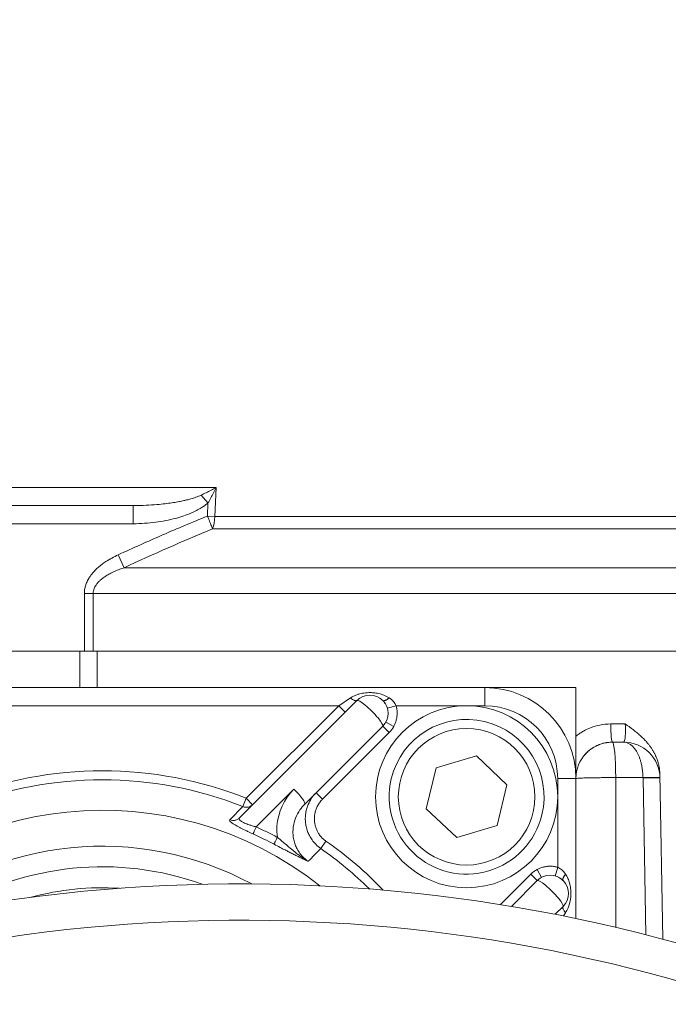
# Model space of a CAD drawing. Header units: millimetres. Extents: x -104 to 382, y -287 to 234.
# Tile 36 of 46: x -43 to -7, y 62 to 116. Entities that reach past the tile are written whole.
import ezdxf

# ---------------------------------------------------------------- set-up
doc = ezdxf.new("R2010")
doc.units = ezdxf.units.MM
doc.linetypes.add('K5LT_BASIC', pattern=[0])
doc.linetypes.add('K5LT_THIN', pattern=[0])
doc.styles.add('KDIMTEXTSTYLE', font='GOST_AU.SHX', dxfattribs={"width": 0.96, "oblique": 15, "height": 5})
doc.dimstyles.new('KDIMSTYLE (1.00)', dxfattribs={"dimtxt": 5, "dimasz": 1, "dimexe": 2, "dimexo": 0, "dimgap": 1, "dimtad": 1, "dimtxsty": 'KDIMTEXTSTYLE', "dimsah": 1, "dimcen": 0, "dimdle": 1, "dimadec": 0, "dimazin": 0, "dimtfac": 0.667, "dimtmove": 0, "dimatfit": 3, "dimfxl": 1, "dimtvp": 1, "dimtolj": 1, "dimtzin": 0, "dimarcsym": 0})

# ---------------------------------------------------------------- blocks, each defined once
blk = doc.blocks.new('KDIMARROW_01')
blk.add_hatch(color=0).paths.add_polyline_path([(0, 0), (-5, 0.658), (-4.5, 0), (-5, -0.658)])
at = {"color": 0, "linetype": 'K5LT_THIN', "lineweight": 18}
for p, q in [((-4.5, 0), (-5, 0.658)), ((-5, 0.658), (0, 0)), ((0, 0), (-5, -0.658)), ((-5, -0.658), (-4.5, 0)), ((0, 0), (-1, 0))]:
    blk.add_line(p, q, dxfattribs=at)

msp = doc.modelspace()

# ---------------------------------------------------------------- linework, layer by layer
at = {"color": 7, "linetype": 'K5LT_THIN', "lineweight": 18}
for p, q in [((-31.758, 90.483), (-45.138, 90.483)), ((-31.825, 88.904), (-31.758, 90.483)), ((-32.577, 90.073), (-32.2, 89.645)), ((-36.298, 89.5), (-36.298, 88.5)), ((-32.2, 89.645), (-32.231, 88.921)), ((-31.825, 88.904), (-32.231, 88.921)), ((23.825, 88.904), (-31.825, 88.904)), ((-54.54, 88.5), (-36.298, 88.5)), ((-31.944, 88.214), (23.944, 88.214)), ((-37.126, 86.793), (-36.799, 86.086)), ((28.799, 86.086), (-36.799, 86.086)), ((-38.986, 84.672), (-38.986, 81.5)), ((-38.986, 84.672), (-38.503, 84.672)), ((-38.503, 84.672), (30.503, 84.672)), ((-38.503, 81.5), (-38.503, 84.672)), ((-57.852, 81.5), (-39.242, 81.5)), ((-39.242, 81.5), (-39.242, 79.5)), ((-38.283, 79.5), (-38.283, 81.5)), ((-38.283, 81.5), (30.283, 81.5)), ((-17, 78.5), (-17, 79.5)), ((-50.979, 78.5), (-25.021, 78.5)), ((-25.021, 78.5), (-30.101, 73.42)), ((-24.374, 78.931), (-25.021, 78.5)), ((-25.021, 78.5), (-24.667, 78.146)), ((-21.872, 78.5), (-22.353, 78.362)), ((-21.872, 78.5), (-18, 78.5)), ((-18, 78.5), (-17, 78.5)), ((-22.607, 77.379), (-22.253, 77.025)), ((-22.436, 77.607), (-21.997, 77.368)), ((-9.29, 77.5), (-10.085, 77.5)), ((-25.912, 73.366), (-22.253, 77.025)), ((-13, 74.5), (-12, 74.5)), ((-13, 74.5), (-13, 73.5)), ((-9.814, 74.552), (-8.317, 74.552)), ((-9.814, 66.326), (-9.814, 74.552)), ((-8.317, 74.552), (-8.317, 74.544)), ((-8.317, 74.544), (-8.169, 65.923)), ((-29.556, 71.844), (-27.481, 73.918)), ((-26.265, 73.72), (-25.912, 73.366)), ((-30.101, 73.42), (-30.283, 72.961)), ((-30.101, 73.42), (-29.747, 73.066)), ((-13, 73.5), (-13, 69.628)), ((-30.283, 72.961), (-30.999, 72.232)), ((-26.009, 70.66), (-25.726, 71.065)), ((-14.475, 69.247), (-16.144, 67.578)), ((-14.475, 69.247), (-14.121, 68.893)), ((-14.132, 69.503), (-13.893, 69.064)), ((-13.138, 69.147), (-13, 69.628)), ((-12.685, 66.952), (-12.569, 67.126))]:
    msp.add_line(p, q, dxfattribs=at)
at = {"color": 150, "linetype": 'K5LT_BASIC', "lineweight": 20, "true_color": 0x0080ff}
for p, q in [((-36.298, 89.5), (-51.711, 89.5)), ((-38.283, 81.5), (-39.242, 81.5)), ((-17, 79.5), (-59, 79.5)), ((-12, 79.5), (-17, 79.5)), ((-12, 74.5), (-12, 79.5)), ((-24.021, 78.793), (-30.472, 72.341)), ((-22.602, 78.788), (-22.607, 78.793)), ((-26.885, 73.1), (-22.607, 77.379)), ((-10, 76.5), (-9.386, 76.5)), ((-19.678, 75.087), (-17.465, 75.746)), ((-17.465, 75.746), (-15.787, 74.16)), ((-20.213, 72.84), (-19.678, 75.087)), ((-7.232, 65.678), (-7.39, 74.753)), ((-15.787, 74.16), (-16.322, 71.913)), ((-12, 66.812), (-12, 74.5)), ((-18.535, 71.254), (-20.213, 72.84)), ((-16.322, 71.913), (-18.535, 71.254)), ((-14.121, 68.893), (-15.537, 67.478)), ((-12.707, 68.893), (-12.712, 68.898)), ((-13.143, 67.043), (-12.707, 67.479))]:
    msp.add_line(p, q, dxfattribs=at)
msp.add_circle((-18, 73.5), 5, dxfattribs=at)
at = {"color": 7, "linetype": 'K5LT_THIN', "lineweight": 18}
msp.add_circle((-18, 73.5), 3.75, dxfattribs=at)
at = {"color": 150, "linetype": 'K5LT_BASIC', "lineweight": 20, "true_color": 0x0080ff}
for centre, radius, start, end in [((-23.314, 78.086), 1, 315, 135), ((-17, 74.5), 5, 0, 90), ((-18, 73.5), 4.25, 346.5965, 166.5965), ((-10, 74.5), 2, 93.3529, 180), ((-10, 74.5), 2, 90, 93.3529), ((-9.386, 74.5), 2, 1, 90), ((-18, 73.5), 4.25, 166.5965, 346.5965), ((-38, 53.5), 16.155, 70.1349, 121.4346), ((-30.424, -21.282), 90, 65.62914, 112.29364), ((-13.414, 68.186), 1, 315, 135), ((-38, 53.5), 15, 86.4664, 105.1032)]:
    msp.add_arc(centre, radius, start, end, dxfattribs=at)
at = {"color": 7, "linetype": 'K5LT_THIN', "lineweight": 18}
for centre, radius, start, end in [((-17, 74.5), 4, 0, 90), ((-23.314, 78.086), 1.5, 315, 331.406), ((-38, 53.5), 21.429, 68.3695, 111.6305), ((-38, 53.5), 20.935, 68.3695, 111.6305), ((-38, 53.5), 19.261, 51.6814, 139.8881), ((-38, 53.5), 21.429, 43.9586, 55.0545), ((-38, 53.5), 17.284, 61.68, 129.8896), ((-38, 53.5), 20.935, 45.5238, 55.0545), ((-13.414, 68.186), 1.5, 118.594, 135), ((-30.424, -21.282), 88, 65.62914, 112.29364)]:
    msp.add_arc(centre, radius, start, end, dxfattribs=at)
for centre, major_axis, ratio, start_param, end_param in [((-32.231, 88.921), (0, -1), 0.406246, 0.785398, 1.553343), ((-23.314, 78.086), (0.707, -0.707), 0.156434, 0, 3.141593), ((-10, 77.5), (0, -1), 0.085106, 4.712389, 6.283185), ((-10, 74.5), (0, 2), 0.092784, 4.738569, 6.283185), ((-27.592, 73.808), (-0.707, 0.707), 0.156434, 3.141593, 4.712389), ((-13.414, 68.186), (0.707, -0.707), 0.156434, 0, 3.141593)]:
    msp.add_ellipse(centre, major_axis=major_axis, ratio=ratio, start_param=start_param, end_param=end_param, dxfattribs=at)
for points in [[(-31.758, 90.483), (-31.846, 90.436), (-32.026, 90.343), (-32.3, 90.206), (-32.485, 90.116), (-32.577, 90.073)], [(-32.2, 89.645), (-32.148, 89.735), (-32.046, 89.918), (-31.898, 90.199), (-31.804, 90.388), (-31.758, 90.483)], [(-32.231, 88.921), (-33.053, 88.581), (-34.698, 87.9), (-36.317, 87.162), (-37.126, 86.793)], [(-36.799, 86.086), (-35.197, 86.833), (-33.579, 87.544), (-31.944, 88.214)], [(-21.872, 78.5), (-21.943, 78.664), (-22.077, 78.814), (-22.248, 78.928)], [(-29.708, 71.45), (-29.322, 71.276), (-28.943, 71.09), (-28.569, 70.891)], [(-28.389, 71.27), (-28.581, 71.371), (-28.965, 71.571), (-29.359, 71.753), (-29.556, 71.844)], [(-26.694, 69.953), (-26.466, 70.189), (-26.237, 70.425), (-26.009, 70.66)], [(-12.572, 69.252), (-12.686, 69.423), (-12.836, 69.557), (-13, 69.628)]]:
    msp.add_open_spline(points, degree=3, dxfattribs=at)
for points, knots in [([(-32.577, 90.073), (-32.668, 90.029), (-32.848, 89.956), (-33.119, 89.871), (-33.362, 89.808), (-33.604, 89.754), (-33.873, 89.701), (-34.192, 89.648), (-34.573, 89.597), (-35.042, 89.549), (-35.629, 89.51), (-36.062, 89.5), (-36.298, 89.5)], [0, 0, 0, 0, 0.091008, 0.169564, 0.235667, 0.29341, 0.366381, 0.45192, 0.545933, 0.665069, 0.816425, 1, 1, 1, 1]), ([(-36.298, 88.5), (-35.886, 88.513), (-35.473, 88.526), (-34.697, 88.63), (-34.327, 88.698), (-33.677, 88.879), (-33.386, 88.971), (-32.925, 89.175), (-32.739, 89.264), (-32.452, 89.447), (-32.338, 89.527), (-32.222, 89.626), (-32.211, 89.636), (-32.2, 89.645)], [0, 0, 0, 0, 0.285222, 0.285222, 0.543648, 0.543648, 0.752826, 0.752826, 0.893695, 0.893695, 0.989959, 0.989959, 1, 1, 1, 1]), ([(-32.231, 88.921), (-32.206, 88.859), (-32.158, 88.742), (-32.094, 88.583), (-32.038, 88.445), (-31.987, 88.322), (-31.958, 88.248), (-31.944, 88.214)], [0, 0, 0, 0, 0.231733, 0.436254, 0.615749, 0.803664, 1, 1, 1, 1]), ([(-37.126, 86.793), (-37.36, 86.678), (-37.593, 86.562), (-37.947, 86.325), (-38.085, 86.225), (-38.322, 86.017), (-38.43, 85.913), (-38.594, 85.719), (-38.659, 85.633), (-38.76, 85.47), (-38.802, 85.395), (-38.87, 85.245), (-38.899, 85.17), (-38.942, 85.025), (-38.958, 84.955), (-38.979, 84.821), (-38.985, 84.756), (-38.986, 84.685), (-38.986, 84.678), (-38.986, 84.672)], [0, 0, 0, 0, 0.261922, 0.261922, 0.431429, 0.431429, 0.58066, 0.58066, 0.688562, 0.688562, 0.774899, 0.774899, 0.855249, 0.855249, 0.927718, 0.927718, 0.993171, 0.993171, 1, 1, 1, 1]), ([(-38.503, 84.672), (-38.503, 84.763), (-38.469, 84.922), (-38.362, 85.122), (-38.242, 85.274), (-38.108, 85.406), (-37.953, 85.53), (-37.78, 85.646), (-37.573, 85.766), (-37.327, 85.886), (-37.059, 85.995), (-36.881, 86.058), (-36.799, 86.086)], [0, 0, 0, 0, 0.138806, 0.243512, 0.322837, 0.404013, 0.492549, 0.57559, 0.66251, 0.782857, 0.901077, 1, 1, 1, 1]), ([(-22.253, 78.931), (-22.299, 78.962), (-22.39, 79.015), (-22.534, 79.081), (-22.678, 79.132), (-22.826, 79.171), (-22.969, 79.199), (-23.103, 79.215), (-23.237, 79.224), (-23.386, 79.224), (-23.552, 79.213), (-23.718, 79.189), (-23.879, 79.153), (-24.043, 79.102), (-24.212, 79.029), (-24.321, 78.966), (-24.374, 78.931)], [0, 0, 0, 0, 0.084522, 0.157313, 0.228493, 0.295163, 0.359918, 0.415383, 0.464459, 0.525973, 0.598043, 0.669276, 0.736525, 0.812281, 0.902287, 1, 1, 1, 1]), ([(-24.374, 78.931), (-24.336, 78.9), (-24.269, 78.851), (-24.184, 78.805), (-24.118, 78.78), (-24.06, 78.772), (-24.032, 78.782), (-24.021, 78.793)], [0, 0, 0, 0, 0.243342, 0.432873, 0.590472, 0.773217, 1, 1, 1, 1]), ([(-21.997, 77.368), (-21.969, 77.424), (-21.94, 77.48), (-21.894, 77.599), (-21.875, 77.663), (-21.843, 77.793), (-21.831, 77.861), (-21.817, 77.997), (-21.814, 78.066), (-21.818, 78.203), (-21.824, 78.271), (-21.845, 78.393), (-21.858, 78.446), (-21.872, 78.5)], [0, 0, 0, 0, 0.161355, 0.161355, 0.330537, 0.330537, 0.505467, 0.505467, 0.682468, 0.682468, 0.857075, 0.857075, 1, 1, 1, 1]), ([(-10.085, 77.5), (-10.288, 77.5), (-10.667, 77.461), (-11.168, 77.314), (-11.529, 77.146), (-11.76, 77.006), (-11.881, 76.921), (-11.94, 76.877), (-11.964, 76.859), (-11.976, 76.849), (-11.985, 76.842), (-11.993, 76.837), (-11.998, 76.833), (-12, 76.831)], [0, 0, 0, 0, 0.296225, 0.550151, 0.752869, 0.872262, 0.942581, 0.968503, 0.979746, 0.985794, 0.9908, 0.996014, 1, 1, 1, 1]), ([(-9.29, 77.5), (-9.287, 77.433), (-9.282, 77.3), (-9.281, 77.107), (-9.285, 76.936), (-9.296, 76.775), (-9.315, 76.636), (-9.345, 76.528), (-9.371, 76.5), (-9.386, 76.5)], [0, 0, 0, 0, 0.129412, 0.252932, 0.384774, 0.498404, 0.651923, 0.810277, 1, 1, 1, 1]), ([(-9.386, 76.5), (-9.329, 76.5), (-9.222, 76.484), (-9.07, 76.419), (-8.931, 76.32), (-8.801, 76.186), (-8.69, 76.03), (-8.603, 75.872), (-8.532, 75.715), (-8.473, 75.554), (-8.419, 75.366), (-8.371, 75.149), (-8.332, 74.872), (-8.319, 74.666), (-8.317, 74.552)], [0, 0, 0, 0, 0.117676, 0.21928, 0.316879, 0.417535, 0.509966, 0.581257, 0.640416, 0.704203, 0.761342, 0.83134, 0.90685, 1, 1, 1, 1]), ([(-9.814, 74.552), (-9.92, 74.553), (-10.131, 74.553), (-10.443, 74.551), (-10.745, 74.549), (-11.02, 74.545), (-11.248, 74.541), (-11.43, 74.537), (-11.582, 74.532), (-11.726, 74.527), (-11.857, 74.52), (-11.949, 74.513), (-11.992, 74.506), (-12, 74.502), (-12, 74.5)], [0, 0, 0, 0, 0.095315, 0.189839, 0.284626, 0.380306, 0.466453, 0.534286, 0.600064, 0.673842, 0.762059, 0.863529, 0.942413, 1, 1, 1, 1]), ([(-7.387, 74.552), (-7.387, 74.554), (-7.404, 74.557), (-7.467, 74.56), (-7.546, 74.562), (-7.633, 74.562), (-7.74, 74.562), (-7.875, 74.561), (-8.032, 74.558), (-8.184, 74.555), (-8.278, 74.553), (-8.317, 74.552)], [0, 0, 0, 0, 0.155395, 0.287329, 0.387501, 0.479373, 0.571355, 0.686262, 0.811075, 0.920493, 1, 1, 1, 1]), ([(-7.386, 74.535), (-7.386, 74.537), (-7.404, 74.54), (-7.467, 74.544), (-7.546, 74.546), (-7.632, 74.547), (-7.74, 74.548), (-7.876, 74.548), (-8.033, 74.547), (-8.184, 74.546), (-8.278, 74.544), (-8.317, 74.544)], [0, 0, 0, 0, 0.155439, 0.287399, 0.38759, 0.479489, 0.571851, 0.687245, 0.81214, 0.92115, 1, 1, 1, 1]), ([(-27.481, 73.918), (-28.015, 73.385), (-28.451, 72.45), (-28.417, 71.475), (-28.389, 71.27)], [0, 0, 0, 0, 0.7872872, 0.9999976, 0.9999976, 0.9999976, 0.9999976]), ([(-26.265, 73.72), (-26.375, 73.61), (-26.556, 73.379), (-26.735, 73.009), (-26.825, 72.681), (-26.86, 72.392), (-26.855, 72.126), (-26.815, 71.858), (-26.739, 71.602), (-26.63, 71.357), (-26.482, 71.116), (-26.278, 70.874), (-26.106, 70.728), (-26.009, 70.66)], [0, 0, 0, 0, 0.134674, 0.251421, 0.350239, 0.424969, 0.500882, 0.577977, 0.656162, 0.729098, 0.807339, 0.897975, 1, 1, 1, 1]), ([(-29.747, 73.066), (-29.775, 73.039), (-29.833, 72.994), (-29.928, 72.948), (-30.025, 72.925), (-30.12, 72.921), (-30.207, 72.934), (-30.26, 72.951), (-30.283, 72.961)], [0, 0, 0, 0, 0.202088, 0.379339, 0.547783, 0.715041, 0.871123, 1, 1, 1, 1]), ([(-26.694, 69.953), (-26.799, 70.023), (-26.982, 70.177), (-27.193, 70.434), (-27.339, 70.685), (-27.443, 70.941), (-27.511, 71.212), (-27.542, 71.521), (-27.521, 71.899), (-27.404, 72.338), (-27.18, 72.763), (-26.983, 73.002), (-26.885, 73.1)], [0, 0, 0, 0, 0.106156, 0.199543, 0.277123, 0.348627, 0.429945, 0.510021, 0.606053, 0.744019, 0.88431, 1, 1, 1, 1]), ([(-25.726, 71.065), (-25.776, 71.103), (-25.826, 71.141), (-25.92, 71.226), (-25.966, 71.273), (-26.049, 71.372), (-26.088, 71.425), (-26.156, 71.53), (-26.185, 71.582), (-26.238, 71.693), (-26.262, 71.752), (-26.303, 71.874), (-26.32, 71.938), (-26.345, 72.066), (-26.353, 72.132), (-26.361, 72.262), (-26.36, 72.328), (-26.351, 72.455), (-26.343, 72.517), (-26.317, 72.645), (-26.299, 72.711), (-26.255, 72.841), (-26.228, 72.905), (-26.166, 73.029), (-26.131, 73.09), (-26.054, 73.203), (-26.012, 73.258), (-25.949, 73.328), (-25.93, 73.347), (-25.912, 73.366)], [0, 0, 0, 0, 0.072109, 0.072109, 0.146042, 0.146042, 0.220707, 0.220707, 0.288571, 0.288571, 0.361299, 0.361299, 0.435756, 0.435756, 0.510716, 0.510716, 0.584802, 0.584802, 0.65607, 0.65607, 0.733296, 0.733296, 0.812326, 0.812326, 0.891576, 0.891576, 0.969337, 0.969337, 1, 1, 1, 1]), ([(-30.999, 72.232), (-31.014, 72.216), (-31.01, 72.176), (-30.933, 72.097), (-30.829, 72.022), (-30.721, 71.955), (-30.598, 71.885), (-30.465, 71.814), (-30.319, 71.739), (-30.16, 71.661), (-29.992, 71.581), (-29.838, 71.51), (-29.746, 71.468), (-29.708, 71.45)], [0, 0, 0, 0, 0.165002, 0.301386, 0.391799, 0.475253, 0.551081, 0.630738, 0.703832, 0.781715, 0.870281, 0.946605, 1, 1, 1, 1]), ([(-30.999, 72.232), (-30.955, 72.215), (-30.871, 72.196), (-30.757, 72.199), (-30.665, 72.22), (-30.589, 72.253), (-30.525, 72.294), (-30.488, 72.325), (-30.472, 72.341)], [0, 0, 0, 0, 0.247639, 0.446354, 0.596146, 0.745651, 0.880269, 1, 1, 1, 1]), ([(-29.556, 71.844), (-29.628, 71.864), (-29.758, 71.902), (-29.929, 71.957), (-30.07, 72.008), (-30.191, 72.057), (-30.291, 72.103), (-30.372, 72.148), (-30.448, 72.202), (-30.504, 72.271), (-30.495, 72.318), (-30.472, 72.341)], [0, 0, 0, 0, 0.130884, 0.235447, 0.326693, 0.417415, 0.504194, 0.580731, 0.668347, 0.810339, 1, 1, 1, 1]), ([(-29.708, 71.45), (-29.707, 71.457), (-29.702, 71.48), (-29.683, 71.536), (-29.658, 71.602), (-29.628, 71.676), (-29.594, 71.757), (-29.569, 71.815), (-29.556, 71.844)], [0, 0, 0, 0, 0.203982, 0.384854, 0.544681, 0.696145, 0.848606, 1, 1, 1, 1]), ([(-28.569, 70.891), (-28.568, 70.898), (-28.561, 70.919), (-28.539, 70.969), (-28.512, 71.027), (-28.48, 71.093), (-28.439, 71.175), (-28.407, 71.237), (-28.389, 71.27)], [0, 0, 0, 0, 0.20069, 0.374398, 0.51363, 0.660215, 0.81984, 1, 1, 1, 1]), ([(-28.569, 70.891), (-28.459, 70.832), (-28.256, 70.725), (-27.983, 70.584), (-27.753, 70.466), (-27.538, 70.358), (-27.302, 70.241), (-27.07, 70.129), (-26.862, 70.031), (-26.745, 69.976), (-26.694, 69.953)], [0, 0, 0, 0, 0.153686, 0.283866, 0.390539, 0.495787, 0.616797, 0.77358, 0.899207, 1, 1, 1, 1]), ([(-26.694, 69.953), (-26.79, 70.007), (-26.961, 70.115), (-27.186, 70.277), (-27.369, 70.419), (-27.525, 70.547), (-27.679, 70.675), (-27.86, 70.828), (-28.059, 70.996), (-28.241, 71.148), (-28.347, 71.236), (-28.389, 71.27)], [0, 0, 0, 0, 0.143367, 0.266448, 0.369243, 0.45832, 0.544807, 0.650977, 0.794492, 0.918257, 1, 1, 1, 1]), ([(-13, 69.628), (-13.061, 69.643), (-13.121, 69.658), (-13.248, 69.678), (-13.314, 69.683), (-13.448, 69.686), (-13.517, 69.682), (-13.653, 69.667), (-13.722, 69.654), (-13.854, 69.621), (-13.919, 69.6), (-14.033, 69.553), (-14.083, 69.528), (-14.132, 69.503)], [0, 0, 0, 0, 0.161355, 0.161355, 0.330537, 0.330537, 0.505467, 0.505467, 0.682468, 0.682468, 0.857075, 0.857075, 1, 1, 1, 1]), ([(-12.569, 67.126), (-12.513, 67.209), (-12.43, 67.366), (-12.353, 67.596), (-12.314, 67.768), (-12.293, 67.904), (-12.28, 68.029), (-12.275, 68.174), (-12.28, 68.349), (-12.304, 68.557), (-12.353, 68.784), (-12.438, 69.023), (-12.519, 69.172), (-12.569, 69.247)], [0, 0, 0, 0, 0.152936, 0.261584, 0.332317, 0.383603, 0.434773, 0.48832, 0.562528, 0.64976, 0.74827, 0.862853, 1, 1, 1, 1]), ([(-12.707, 67.479), (-12.719, 67.468), (-12.729, 67.437), (-12.718, 67.375), (-12.691, 67.307), (-12.644, 67.225), (-12.598, 67.161), (-12.569, 67.126)], [0, 0, 0, 0, 0.243267, 0.432754, 0.590329, 0.773121, 1, 1, 1, 1])]:
    msp.add_open_spline(points, degree=3, knots=knots, dxfattribs=at)
at = {"color": 150, "linetype": 'K5LT_BASIC', "lineweight": 20, "true_color": 0x0080ff}
for points in [[(-22.253, 78.931), (-22.331, 78.867), (-22.487, 78.77), (-22.583, 78.769), (-22.607, 78.793)], [(-22.602, 78.788), (-22.528, 78.715), (-22.465, 78.625), (-22.416, 78.527)], [(-22.248, 78.928), (-22.252, 78.932), (-22.253, 78.931), (-22.253, 78.931), (-22.253, 78.931)], [(-12.707, 68.893), (-12.731, 68.917), (-12.73, 69.013), (-12.633, 69.169), (-12.569, 69.247)], [(-12.569, 69.247), (-12.569, 69.247), (-12.569, 69.247), (-12.568, 69.248), (-12.572, 69.252)], [(-12.973, 69.084), (-12.875, 69.035), (-12.786, 68.972), (-12.712, 68.898)]]:
    msp.add_open_spline(points, degree=3, dxfattribs=at)
for points, knots in [([(-22.248, 78.928), (-22.268, 78.919), (-22.283, 78.907), (-22.314, 78.884), (-22.329, 78.873), (-22.36, 78.853), (-22.374, 78.844), (-22.403, 78.827), (-22.417, 78.819), (-22.445, 78.806), (-22.458, 78.8), (-22.483, 78.79), (-22.495, 78.786), (-22.518, 78.78), (-22.529, 78.777), (-22.548, 78.775), (-22.558, 78.775), (-22.574, 78.777), (-22.582, 78.778), (-22.595, 78.784), (-22.601, 78.787), (-22.606, 78.792), (-22.606, 78.793), (-22.602, 78.788)], [0, 0, 0, 0, 0.099452, 0.099452, 0.198904, 0.198904, 0.298356, 0.298356, 0.397808, 0.397808, 0.49726, 0.49726, 0.596712, 0.596712, 0.696164, 0.696164, 0.795616, 0.795616, 0.895068, 0.895068, 0.994521, 0.994521, 1, 1, 1, 1]), ([(-7.39, 74.753), (-7.391, 74.8), (-7.395, 74.889), (-7.408, 75.012), (-7.424, 75.116), (-7.441, 75.206), (-7.46, 75.287), (-7.482, 75.37), (-7.508, 75.459), (-7.539, 75.549), (-7.57, 75.631), (-7.599, 75.699), (-7.625, 75.759), (-7.654, 75.82), (-7.685, 75.882), (-7.718, 75.944), (-7.753, 76.006), (-7.791, 76.069), (-7.832, 76.132), (-7.873, 76.194), (-7.915, 76.254), (-7.959, 76.314), (-8.008, 76.377), (-8.06, 76.44), (-8.114, 76.504), (-8.17, 76.567), (-8.231, 76.632), (-8.302, 76.705), (-8.384, 76.785), (-8.475, 76.87), (-8.566, 76.95), (-8.66, 77.03), (-8.758, 77.11), (-8.854, 77.185), (-8.944, 77.253), (-9.038, 77.322), (-9.154, 77.405), (-9.241, 77.466), (-9.29, 77.5)], [0, 0, 0, 0, 0.051616, 0.09719, 0.136194, 0.167797, 0.198072, 0.227547, 0.26221, 0.299331, 0.332747, 0.3573, 0.37855, 0.401261, 0.424835, 0.446265, 0.466945, 0.488964, 0.510887, 0.531697, 0.549903, 0.569914, 0.589779, 0.610694, 0.629538, 0.649283, 0.669124, 0.691481, 0.720232, 0.750097, 0.779024, 0.80648, 0.838567, 0.869251, 0.89501, 0.920251, 0.95519, 1, 1, 1, 1]), ([(-11.508, 75.81), (-11.449, 75.879), (-11.386, 75.943), (-11.279, 76.038), (-11.238, 76.071), (-11.172, 76.12), (-11.149, 76.137), (-11.102, 76.169), (-11.078, 76.185), (-11.005, 76.229), (-10.956, 76.257), (-10.826, 76.323), (-10.743, 76.358), (-10.572, 76.417), (-10.484, 76.441), (-10.304, 76.478), (-10.21, 76.491), (-10.117, 76.496)], [0, 0, 0, 0, 3.050908, 3.050908, 4.845479, 4.845479, 5.817665, 5.817665, 6.78985, 6.78985, 8.70181, 8.70181, 11.739892, 11.739892, 14.824739, 14.824739, 18, 18, 18, 18]), ([(-12.712, 68.898), (-12.711, 68.899), (-12.716, 68.904), (-12.721, 68.917), (-12.723, 68.924), (-12.725, 68.941), (-12.725, 68.95), (-12.723, 68.97), (-12.721, 68.98), (-12.715, 69.003), (-12.711, 69.015), (-12.701, 69.04), (-12.695, 69.053), (-12.682, 69.08), (-12.674, 69.094), (-12.658, 69.123), (-12.648, 69.138), (-12.629, 69.168), (-12.618, 69.183), (-12.595, 69.214), (-12.583, 69.23), (-12.57, 69.246), (-12.569, 69.247), (-12.572, 69.252)], [0, 0, 0, 0, 0.099452, 0.099452, 0.198904, 0.198904, 0.298356, 0.298356, 0.397808, 0.397808, 0.49726, 0.49726, 0.596712, 0.596712, 0.696164, 0.696164, 0.795616, 0.795616, 0.895068, 0.895068, 0.994521, 0.994521, 1, 1, 1, 1])]:
    msp.add_open_spline(points, degree=3, knots=knots, dxfattribs=at)

# ---------------------------------------------------------------- dimensions: what is measured, and where the dimension line sits
at = {"color": 7}
msp.add_linear_dim(base=(-95.856, 215.5), p1=(0, -16), p2=(0, 215.5), angle=90, location=(-95.856, 99.75), dimstyle='KDIMSTYLE (1.00)', override={"dimexo": 0, "dimpost": '\\H5.0;\\W0.965;\\Q15;<>', "dimblk1": 'KDIMARROW_01', "dimblk2": 'KDIMARROW_01', "dimse1": 0, "dimse2": 0, "dimclrt": 7, "dimtolj": 1}, dxfattribs=at).render()

doc.saveas('drawing.dxf')
